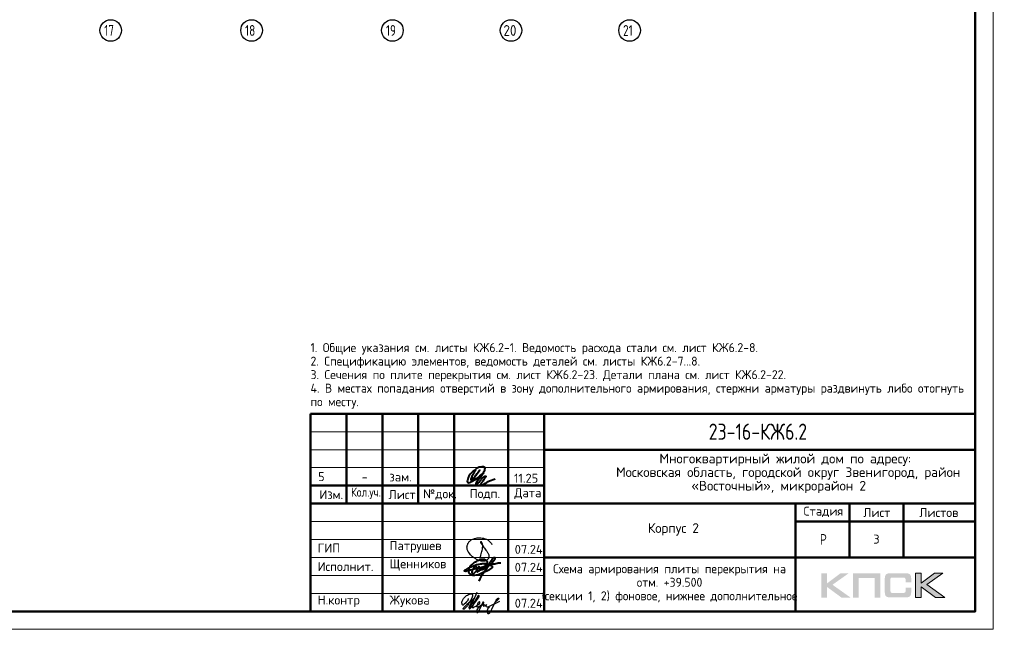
# Model space of a CAD drawing. Header units: millimetres. Extents: x 40580 to 1930067, y -240640 to 81020.
# Tile 42 of 246: x 305586 to 332988, y -240252 to -223282. Entities that reach past the tile are written whole.
import ezdxf

# ---------------------------------------------------------------- set-up
doc = ezdxf.new("R2010")
doc.units = ezdxf.units.MM
doc.linetypes.add('CENTER', pattern=[2, 1.25, -0.25, 0.25, -0.25])
for name, color, linetype, lineweight in [('Standard', 7, 'Continuous', 25), ('ОСИ', 7, 'CENTER', 15), ('Основная', 7, 'Continuous', 40)]:
    doc.layers.add(name, color=color, linetype=linetype, lineweight=lineweight)
doc.styles.add('GOST 2.304', font='isocpeur.ttf', dxfattribs={"width": 0.8})
doc.styles.add('ISOCPEUR', font='isocpeur.ttf')
doc.styles.get("Standard").update_dxf_attribs({"font": 'isocpeur.ttf'})

# ---------------------------------------------------------------- blocks, each defined once
blk = doc.blocks.new('яяя')
at = {"lineweight": 30}
for points in [[(345424, 110432), (345425, 110410), (345424, 110397), (345417, 110379), (345406, 110350), (345390, 110319), (345357, 110275), (345310, 110221), (345265, 110176), (345198, 110110), (345161, 110077), (345133, 110066), (345116, 110066), (345102, 110075), (345090, 110091), (345082, 110115), (345074, 110146), (345066, 110182), (345064, 110206), (345067, 110234), (345077, 110278), (345095, 110320), (345114, 110361), (345134, 110395), (345159, 110428), (345195, 110469), (345228, 110506), (345284, 110560), (345331, 110595), (345379, 110625), (345435, 110648), (345486, 110670), (345532, 110686), (345573, 110696), (345605, 110698), (345621, 110695), (345635, 110687), (345648, 110671), (345656, 110649), (345659, 110625), (345659, 110583), (345656, 110553), (345647, 110523), (345635, 110489), (345387, 110033), (345349, 109985), (345311, 109948), (345247, 109889), (345209, 109858), (345192, 109844), (345180, 109837), (345157, 109833), (345150, 109835), (345140, 109842), (345135, 109856), (345138, 109881), (345148, 109892), (345183, 109930), (345267, 110024), (345343, 110105), (345455, 110213), (345617, 110343), (345775, 110456), (345811, 110526), (345838, 110607), (345890, 110740), (345902, 110771), (345698, 110295), (345672, 110226), (345626, 110132), (345572, 110032), (345518, 109953), (345481, 109918), (345497, 110001), (345567, 110147), (345655, 110301), (345760, 110442)], [(345481, 109918), (345476, 109896), (345475, 109874), (345485, 109861), (345506, 109866), (345539, 109891), (345632, 109983), (345968, 110450), (346022, 110527), (346029, 110560), (346027, 110579), (346026, 110590), (346010, 110605), (345993, 110609), (345975, 110601), (345962, 110584), (345954, 110562), (345857, 110421), (345783, 110292), (345741, 110183), (345701, 110079), (345665, 109985), (345660, 109952), (345666, 109929), (345669, 109915), (345682, 109910), (345702, 109914), (345735, 109941), (345846, 110007), (346065, 110160), (346075, 110193), (346070, 110217), (346066, 110236), (346052, 110241), (346030, 110241), (346007, 110228), (345978, 110203), (345960, 110164), (345892, 110010), (345895, 109986), (345904, 109966), (345925, 109964), (345969, 109968), (346045, 110000), (346218, 110114), (346261, 110154), (346280, 110184), (346282, 110210), (346278, 110225), (346263, 110229), (346241, 110222), (346220, 110198), (346162, 110049), (345989, 109904), (345932, 109849), (345906, 109805), (345891, 109739), (345890, 109690), (345899, 109652), (345924, 109647), (345956, 109655), (345980, 109674), (346058, 109838), (346158, 110046), (346261, 110098), (346314, 110120), (346292, 110079), (346269, 110036), (346261, 110008), (346267, 109998), (346293, 109998), (346363, 110039), (346445, 110095), (346421, 110068), (346414, 110040), (346407, 110011), (346416, 109990), (346466, 109972), (346509, 109977), (346574, 109984), (347172, 110293)], [(346586, 109971), (346543, 109917), (346509, 109873), (346489, 109825), (346475, 109767), (346472, 109710), (346478, 109675), (346485, 109641), (346501, 109621), (346517, 109602), (346542, 109589), (346568, 109592), (346605, 109620), (346680, 109731), (346736, 109842), (346865, 110115), (346962, 110290), (346969, 110318), (346979, 110360), (347013, 110403), (347056, 110434), (347091, 110450), (347109, 110450), (347121, 110434), (347115, 110405), (347072, 110355), (347012, 110307), (346924, 110222)]]:
    blk.add_lwpolyline(points, dxfattribs=at)
blk = doc.blocks.new('Из_буфера32210')
at = {"color": 7, "lineweight": 25}
blk.add_lwpolyline([(357, 84), (386, 160), (399, 213), (405, 239), (412, 268), (420, 299), (427, 339), (434, 380), (437, 414), (438, 442), (436, 466), (430, 489), (425, 504), (417, 519), (409, 531), (405, 535), (403, 536), (400, 539), (394, 541), (387, 543), (383, 542), (379, 539), (377, 534), (377, 528), (379, 523), (438, 428), (470, 382), (484, 365), (504, 341), (528, 310), (551, 280), (562, 264), (575, 247), (582, 235), (589, 220), (599, 198), (606, 184), (610, 167), (611, 155), (612, 143), (611, 127), (609, 116), (603, 96), (596, 82), (588, 69), (579, 56), (563, 43), (551, 34), (539, 25), (524, 16), (511, 10), (494, 5), (481, 3), (456, 0), (432, 1), (415, 3), (396, 6), (375, 11), (355, 19), (336, 24), (310, 31), (293, 39), (269, 53), (243, 69), (223, 80), (202, 93), (180, 109), (152, 128), (126, 152), (98, 182), (77, 211), (52, 241), (32, 266), (20, 293), (8, 329), (3, 348), (1, 373), (0, 393), (1, 417), (6, 440), (13, 454), (20, 476), (26, 497), (38, 517), (47, 529), (60, 548), (75, 563), (95, 581), (115, 593), (135, 606), (161, 618), (187, 628), (213, 638), (251, 647), (282, 653), (319, 655), (353, 655), (384, 652), (418, 648), (460, 641), (503, 628), (544, 611), (579, 594), (611, 573), (639, 545), (666, 515), (679, 496), (694, 471)], dxfattribs=at)

msp = doc.modelspace()

# ---------------------------------------------------------------- hatches: boundary and pattern name
h = msp.add_hatch(color=256)
h.paths.add_polyline_path([(328652.4, -238695.5), (328424.9, -238695.5), (328052.9, -238975.5), (328052.9, -238695.5), (327895.3, -238695.5), (327895.3, -239367.6), (328052.9, -239367.6), (328052.9, -239072.4), (328455.3, -239367.6), (328707, -239367.6), (328206.4, -239012.2)])
h.paths.add_polyline_path([(328935.2, -238822), (329380.5, -238822), (329380.5, -239367.6), (329536.8, -239367.6), (329536.8, -238695.5), (329370.2, -238695.5), (328779, -238695.5), (328779, -238854.5), (328779, -239367.6), (328935.2, -239367.6)])
h.paths.add_polyline_path([(330675, -238692), (330517.3, -238692), (330517.3, -239364.8), (330675, -239364.8), (330675, -239068.9), (331077.4, -239364.8), (331329.1, -239364.8), (330828.5, -239008.7), (331274.5, -238692), (331047.7, -238692), (330675, -238972.1)])
msp.add_hatch(color=256).paths.add_polyline_path([(330385.9, -238766.7), (330383.9, -238759.1), (330381.1, -238752.9), (330377.6, -238746.7), (330374.2, -238740.4), (330370.7, -238735.6), (330366.6, -238730.8), (330362.4, -238725.9), (330358.3, -238721.8), (330352.8, -238718.3), (330347.2, -238714.2), (330341, -238710.7), (330334.1, -238707.9), (330327.2, -238705.2), (330319.6, -238702.4), (330312, -238700.3), (330294, -238696.9), (330274.6, -238694.1), (330253.2, -238692.7), (330229.7, -238692), (329828.6, -238692), (329805.1, -238692.7), (329784.4, -238694.1), (329764.3, -238696.9), (329747, -238700.3), (329738.7, -238703.1), (329731.1, -238705.2), (329724.2, -238707.9), (329718, -238711.4), (329711.8, -238714.2), (329705.5, -238718.3), (329700.7, -238721.8), (329695.9, -238725.9), (329691.7, -238730.8), (329688.2, -238735.6), (329684.1, -238740.4), (329680.6, -238746.7), (329677.9, -238752.9), (329675.1, -238759.8), (329672.3, -238766.7), (329670.3, -238774.3), (329666.8, -238790.9), (329664, -238808.9), (329662, -238829), (329662, -238851.1), (329662, -239205.1), (329662, -239227.2), (329664, -239247.3), (329666.8, -239266), (329670.3, -239282.6), (329672.3, -239290.2), (329675.1, -239297.1), (329677.9, -239304), (329680.6, -239310.2), (329684.1, -239315.8), (329688.2, -239321.3), (329691.7, -239326.1), (329695.9, -239331), (329700.7, -239335.1), (329706.2, -239338.6), (329711.8, -239342), (329718, -239345.5), (329724.2, -239348.9), (329731.8, -239351), (329738.7, -239353.8), (329747, -239355.9), (329764.3, -239360), (329784.4, -239362.1), (329805.8, -239364.2), (329828.6, -239364.8), (330229.7, -239364.8), (330253.2, -239364.2), (330274.6, -239362.8), (330294, -239360), (330311.3, -239356.6), (330319.6, -239353.8), (330327.2, -239351.7), (330334.1, -239348.9), (330341, -239345.5), (330347.2, -239342.7), (330352.8, -239338.6), (330358.3, -239335.1), (330362.4, -239331), (330366.6, -239326.8), (330370.7, -239321.3), (330374.2, -239316.4), (330377.6, -239310.2), (330381.1, -239304), (330383.9, -239297.8), (330385.9, -239290.2), (330388.7, -239282.6), (330392.2, -239266), (330394.9, -239248), (330396.3, -239227.2), (330397, -239205.1), (330397, -239093.8), (330240, -239093.8), (330240, -239184.4), (330240, -239190.6), (330239.3, -239196.8), (330238, -239202.4), (330236.6, -239207.9), (330234.5, -239212.7), (330232.4, -239216.9), (330229.7, -239221), (330226.2, -239224.5), (330222.8, -239227.9), (330218.6, -239230.7), (330213.8, -239232.8), (330208.9, -239234.9), (330204.1, -239236.2), (330197.9, -239236.9), (330191.6, -239237.6), (330185.4, -239238.3), (329861.8, -239238.3), (329856.3, -239237.6), (329851.4, -239236.9), (329847.3, -239234.9), (329843.1, -239232.8), (329839, -239230), (329835.5, -239227.2), (329832.1, -239223.8), (329829.3, -239219.6), (329826.5, -239215.5), (329824.5, -239211.3), (329822.4, -239206.5), (329821, -239201.7), (329818.9, -239192), (329818.2, -239182.3), (329818.2, -238859.4), (329818.2, -238853.9), (329818.9, -238848.3), (329820.3, -238843.5), (329821.7, -238838.6), (329823.1, -238834.5), (329825.2, -238831), (329827.9, -238827.6), (329830.7, -238824.1), (329834.1, -238821.4), (329837.6, -238818.6), (329841.8, -238816.5), (329845.9, -238815.1), (329850.7, -238813.7), (329855.6, -238813.1), (329861.1, -238812.4), (329866.6, -238812.4), (330185.4, -238812.4), (330191.6, -238812.4), (330197.9, -238813.1), (330203.4, -238814.4), (330208.2, -238815.8), (330213.1, -238817.9), (330217.9, -238820), (330222.1, -238823.4), (330225.5, -238826.2), (330229, -238830.3), (330231.7, -238834.5), (330234.5, -238838.6), (330236.6, -238843.5), (330238, -238848.3), (330239.3, -238853.9), (330240, -238860.1), (330240, -238866.3), (330240, -238940.3), (330397, -238940.3), (330397, -238851.1), (330396.3, -238829), (330394.9, -238808.9), (330392.2, -238790.9), (330388, -238774.3)])

# ---------------------------------------------------------------- linework, layer by layer
at = {"lineweight": 0}
msp.add_lwpolyline([(330517.3, -239364.8), (330517.3, -238692), (330675, -238692), (330675, -238972.1), (331047.7, -238692), (331274.5, -238692), (330828.5, -239008.7), (331329.1, -239364.8), (331077.4, -239364.8), (330675, -239068.9), (330675, -239364.8), (330517.3, -239364.8)], close=True, dxfattribs=at)
at = {"layer": 'Standard', "color": 7, "linetype": 'Continuous', "lineweight": 50, "transparency": 33554687}
for p, q in [((313679.5, -239752.5), (313679.5, -234252.5)), ((313679.5, -234252.5), (332179.5, -234252.5)), ((314679.5, -236752.5), (314679.5, -234252.5)), ((315679.5, -239752.5), (315679.5, -234252.5)), ((316679.5, -236752.5), (316679.5, -234252.5)), ((317679.5, -239752.5), (317679.5, -234252.5)), ((319179.5, -239752.5), (319179.5, -234252.5)), ((320179.5, -239752.5), (320179.5, -234252.5)), ((320179.5, -235252.5), (332179.5, -235252.5)), ((313679.5, -236252.5), (320179.5, -236252.5)), ((313679.5, -236252.5), (320179.5, -236252.5)), ((313679.5, -236752.5), (320179.5, -236752.5)), ((313679.5, -236752.5), (320179.5, -236752.5)), ((320179.5, -236752.5), (332179.5, -236752.5)), ((327179.5, -238252.5), (327179.5, -236752.5)), ((328679.5, -238252.5), (328679.5, -236752.5)), ((330179.5, -238252.5), (330179.5, -236752.5)), ((327179.5, -237252.5), (332179.5, -237252.5)), ((320179.5, -238252.5), (332179.5, -238252.5)), ((327179.5, -239752.5), (327179.5, -238252.5)), ((327179.5, -239752.5), (327179.5, -238252.5))]:
    msp.add_line(p, q, dxfattribs=at)
at = {"layer": 'Standard', "color": 7, "linetype": 'Continuous', "lineweight": 25, "transparency": 33554687}
for p, q in [((332179.5, -239752.5), (332179.5, -234252.5)), ((313679.5, -239752.5), (332179.5, -239752.5)), ((313679.5, -239752.5), (332179.5, -239752.5)), ((313679.5, -239752.5), (332179.5, -239752.5))]:
    msp.add_line(p, q, dxfattribs=at)
at = {"layer": 'Standard', "color": 7, "linetype": 'Continuous', "lineweight": 13, "transparency": 33554687}
for p, q in [((313679.5, -234752.5), (320179.5, -234752.5)), ((313679.5, -235252.5), (320179.5, -235252.5)), ((313679.5, -235752.5), (320179.5, -235752.5)), ((313679.5, -237252.5), (320179.5, -237252.5)), ((313679.5, -237752.5), (320179.5, -237752.5)), ((313679.5, -237752.5), (320179.5, -237752.5)), ((313679.5, -238252.5), (320179.5, -238252.5)), ((313679.5, -238252.5), (320179.5, -238252.5)), ((313679.5, -238752.5), (320179.5, -238752.5)), ((313679.5, -239252.5), (320179.5, -239252.5))]:
    msp.add_line(p, q, dxfattribs=at)
msp.add_lwpolyline([(273279.5, -240252.5), (332679.5, -240252.5), (332679.5, -198252.5), (273279.5, -198252.5), (273279.5, -240252.5)], close=True, dxfattribs=at)
at = {"layer": 'Standard', "color": 7, "linetype": 'Continuous', "lineweight": 50, "transparency": 33554687}
msp.add_lwpolyline([(275279.5, -198752.5), (332179.5, -198752.5), (332179.5, -239752.5), (275279.5, -239752.5), (275279.5, -198752.5)], close=True, dxfattribs=at)
at = {"layer": 'ОСИ', "color": 7, "linetype": 'Continuous', "lineweight": -3, "transparency": 33554687}
for centre in [(308119.5, -223582.5), (312039.5, -223582.5), (315959.5, -223582.5), (319259.5, -223582.5), (322559.5, -223582.5)]:
    msp.add_circle(centre, 300, dxfattribs=at)
at = {"layer": 'Основная', "color": 7, "ltscale": 100}
msp.add_spline([(318272.3, -235815), (318202.9, -235941.3), (318145.9, -236063.3), (318145.9, -236091.2), (318180.6, -236073.3), (318277.9, -235968.2), (318389.7, -235820.6), (318309.2, -235924.6), (318246.5, -236019.6), (318254.4, -236081.1), (318313.6, -236075.6), (318391.9, -236009.6), (318483.6, -235901.1), (318535.1, -235797.1), (318528.4, -235749), (318444.1, -235732.7), (318369.6, -235743.4), (318239.8, -235828.4), (318122.4, -235938), (318065.4, -236035.3), (318044.1, -236108), (318045.2, -236155), (318085.5, -236172.9), (318153.7, -236149.4), (318341.6, -236024.1), (318495.9, -235896.6), (318340.2, -236107.5), (318284.7, -236204.8), (318284.6, -236223.2), (318318.1, -236206.4), (318412.1, -236109.1), (318537.3, -235993.9), (318556.3, -235989.4), (318538.4, -236031.9), (318461.4, -236143.8), (318414.3, -236231), (318421, -236250), (318456.8, -236241.1), (318620.1, -236141.5), (318814.7, -236063.3)], degree=3, dxfattribs=at)
at = {"layer": 'Основная'}
for points in [[(318372.8, -238911.2), (318491.3, -238680), (318641.5, -238468.1), (318733, -238309.5), (318757.1, -238276.2), (318778.6, -238254.2), (318790.5, -238251.9), (318797.4, -238251), (318802.6, -238252.4), (318806.6, -238255.1), (318808.7, -238259.4), (318809.5, -238262.5), (318811.7, -238269.4), (318811.2, -238272.9), (318811, -238280.3), (318809.5, -238284.2), (318808.4, -238295.7), (318795.9, -238321.8), (318766.6, -238365.1), (318718.3, -238417.4), (318659.6, -238459.3), (318624.8, -238480.2), (318605.6, -238484.1), (318430.8, -238532.6), (318237, -238577.2), (318101.7, -238616), (318021, -238635.8), (317977, -238637.8), (317956.4, -238627.3), (317967.8, -238617.9), (317978.1, -238604.3), (317995.6, -238592.9), (318058.8, -238555.1), (318148, -238512), (318237.9, -238472.8), (318324, -238445.4), (318407.9, -238427.7), (318511.6, -238424), (318559.4, -238421.3)], [(318734.2, -238498.8), (318731.7, -238538.7), (318713.4, -238553.7), (318681.8, -238579.5), (318602.7, -238625.3), (318522.9, -238656.9), (318449.7, -238692.6), (318292.3, -238748.8), (318199.2, -238749.9), (318155.4, -238738.8), (318127.1, -238721), (318109.9, -238710), (318093.8, -238681.1), (318084.4, -238652.3), (318089.4, -238599.1), (318095.5, -238559.1), (318121.5, -238509.2), (318152.4, -238469.5), (318202, -238422.2), (318245.2, -238385.6), (318305.1, -238355.6), (318367.8, -238325.1), (318431.5, -238302.9), (318470.6, -238297.4), (318518.6, -238301.3), (318540.2, -238313.5), (318564.3, -238331.6), (318577.9, -238348.4), (318595.1, -238371.1), (318596.2, -238401.6), (318594.6, -238417.7), (318590.2, -238438), (318583.5, -238453.8), (318572.4, -238463.7), (318559.6, -238463.7), (318549.1, -238457.1), (318550.2, -238432.7), (318560.7, -238420.5), (318610, -238436.9), (318633, -238448.3), (318684.7, -238466.8), (318700.1, -238474.2), (318710.2, -238480.9)], [(318306.7, -238618.9), (318305.6, -238537.1), (318296.4, -238514.6), (318274.9, -238506.1), (318257.9, -238516.8), (318240.2, -238531.9), (318217.3, -238558.2), (318194.7, -238581.8), (318178.1, -238607.7), (318174.4, -238629.2), (318167.7, -238666.5), (318171.1, -238680.9), (318185.1, -238703.5), (318206.6, -238706.1), (318235, -238692.7), (318259, -238662.4), (318277.2, -238645.1), (318300.8, -238625.8), (318338.2, -238557.4), (318358.9, -238524.2), (318376.6, -238502.7), (318309.7, -238611), (318311.5, -238632.5), (318316, -238651.3), (318337.1, -238639.9), (318361.8, -238627.3), (318394, -238597.7), (318396.9, -238592.6), (318405.8, -238563.7), (318411, -238548.9), (318412.8, -238543), (318409.1, -238579.2), (318412.1, -238592.2), (318428.4, -238591.4), (318450.5, -238584.8), (318470.1, -238551.9), (318472, -238533), (318462.4, -238583.7), (318472, -238584.1), (318504.5, -238571.9), (318529.3, -238554.5), (318532.2, -238520.8), (318534.1, -238506.4), (318537.1, -238537.1), (318555.5, -238538.2), (318572.9, -238536), (318585.9, -238501.6), (318588.4, -238493.5), (318588.1, -238501.2), (318583.3, -238526.8), (318599.5, -238531.2)], [(318637.7, -238474.3), (318697.5, -238456.1), (318768.8, -238434.1), (318807, -238426.1), (318876.4, -238407.5), (318932.3, -238401), (318973, -238401.7)]]:
    msp.add_spline(points, degree=3, dxfattribs=at)

# ---------------------------------------------------------------- block references
at = {"color": 1, "ltscale": 100}
msp.add_blockref('Из_буфера32210', (318034.5, -238358.7), dxfattribs=at)
at = {"color": 2, "lineweight": 60, "xscale": 0.5, "yscale": 0.5, "zscale": 0.5}
msp.add_blockref('яяя', (145358.8, -294611), dxfattribs=at)

# ---------------------------------------------------------------- texts
at = {"layer": 'Standard', "color": 7, "linetype": 'Continuous', "lineweight": 25, "transparency": 33554687, "style": 'ISOCPEUR'}
for s, insert, char_height, width, attachment_point in [('\\W0.75;21', (322379.5, -223732.5), 300, 472.649, 7), ('Многоквартирный\\~жилой\\~дом\\~по\\~адресу:\\~', (323389.5, -235707.5), 270, 5717.074, 7), ('5', (313981.6, -235877.7), 250, 283.333, 2), ('11.25', (319340, -236172.5), 250, 693.365, 7), ('Московская\\~область,\\~городской\\~округ\\~Звенигород,\\~район\\~', (322183.5, -236085.5), 270, 8136.215, 7), ('-', (315186, -235886.6), 250, 283.333, 2), ('зам.', (316186, -235886.6), 250, 283.333, 2), ('«Восточный»,\\~микрорайон\\~2', (324276, -236463.5), 270, 3952.822, 7), ('Изм.', (313927.4, -236627.7), 250, 631.146, 7), ('\\W0.83;Кол.уч.', (314806.4, -236627.7), 250, 799.955, 7), ('Лист', (315850.3, -236627.7), 250, 782.227, 7), ('№док.', (316814.9, -236645.1), 250, 853.387, 7), ('Подп.', (318110.8, -236638.1), 250, 764.532, 7), ('Дата', (319352.5, -236627.7), 250, 782.22, 7), ('Стадия', (327400, -237127.7), 250, 1031.11, 7), ('Лист', (329063.1, -237127.7), 250, 782.22, 7), ('Листов', (330622.3, -237127.7), 250, 1066.504, 7), ('Корпус\\~2', (323067.5, -237642.5), 270, 1362.869, 7), ('ГИП', (313879.5, -238115), 250, 586.804, 7), ('Патрушев', (315879.5, -238115), 250, 1386.365, 7), ('07.24', (319362.6, -238151.2), 250, 817.621, 7), ('\\W0.77;Р', (327856.5, -237902.5), 300, 262.919, 7), ('Исполнит.', (313879.5, -238630.7), 250, 1386.359, 7), ('Щенников', (315879.5, -238621.1), 250, 1333.081, 7), ('07.24', (319362.6, -238651.2), 250, 817.621, 7), ('Н.контр', (313879.5, -239630.7), 250, 1102.081, 7), ('Жукова', (315879.5, -239630.7), 250, 1031.11, 7), ('07.24', (319362.6, -239651.2), 250, 817.621, 7)]:
    msp.add_mtext(s, dxfattribs=dict(at, insert=insert, char_height=char_height, width=width, attachment_point=attachment_point))
at = {"layer": 'Standard', "color": 7, "linetype": 'Continuous', "lineweight": 13, "transparency": 33554687, "insert": (313679.5, -232285.8), "char_height": 250, "width": 18500, "attachment_point": 1, "line_spacing_factor": 0.903614}
msp.add_mtext('{\\W0.9524;1. Общие указания см. листы КЖ6.2-1. Ведомость расхода стали см. лист КЖ6.2-8.}\\P{\\W0.9524;2. Спецификацию элементов, ведомость деталей см. листы КЖ6.2-7...8.}\\P{\\W0.9524;3. Сечения по плите перекрытия см. лист КЖ6.2-23. Детали плана см. лист КЖ6.2-22.}\\P{\\W0.9524;4. В местах попадания отверстий в зону дополнительного армирования, стержни арматуры раздвинуть либо отогнуть по месту.}', dxfattribs=at)
at = {"layer": 'Standard', "color": 7, "linetype": 'Continuous', "lineweight": 50, "transparency": 33554687, "insert": (324762, -234977.5), "char_height": 450, "width": 3070.532, "attachment_point": 7, "style": 'GOST 2.304'}
msp.add_mtext('23-16-КЖ6.2', dxfattribs=at)
at = {"layer": 'Standard', "color": 7, "linetype": 'Continuous', "lineweight": 13, "transparency": 33554687, "insert": (329429.5, -237742.5), "char_height": 250, "width": 272.222, "attachment_point": 5, "style": 'ISOCPEUR'}
msp.add_mtext('\\A1;{\\fISOCPEUR|i0|b0;\\H250.000000;\\W1.000000;\\C7;3}\\P', dxfattribs=at)
at = {"layer": 'Standard', "color": 7, "linetype": 'Continuous', "lineweight": 25, "transparency": 33554687, "insert": (323671.8, -238442.1), "char_height": 250, "width": 7000, "attachment_point": 2, "line_spacing_factor": 0.903614, "style": 'ISOCPEUR'}
msp.add_mtext('{\\W0.9524;Схема армирования плиты перекрытия на отм. +39.500}\\P{\\W0.9524;(секции 1, 2) фоновое, нижнее дополнительное}', dxfattribs=at)
at = {"layer": 'ОСИ', "color": 7, "linetype": 'Continuous', "lineweight": 25, "transparency": 33554687, "char_height": 300, "attachment_point": 7, "style": 'ISOCPEUR'}
for s, insert, width in [('\\W0.75;17', (307939.5, -223732.5), 472.649), ('\\W0.75;18', (311859.5, -223732.5), 472.649), ('\\W0.75;19', (315779.5, -223732.5), 472.649), ('\\W0.88;20', (319049.5, -223732.5), 551.532)]:
    msp.add_mtext(s, dxfattribs=dict(at, insert=insert, width=width))

doc.saveas('drawing.dxf')
